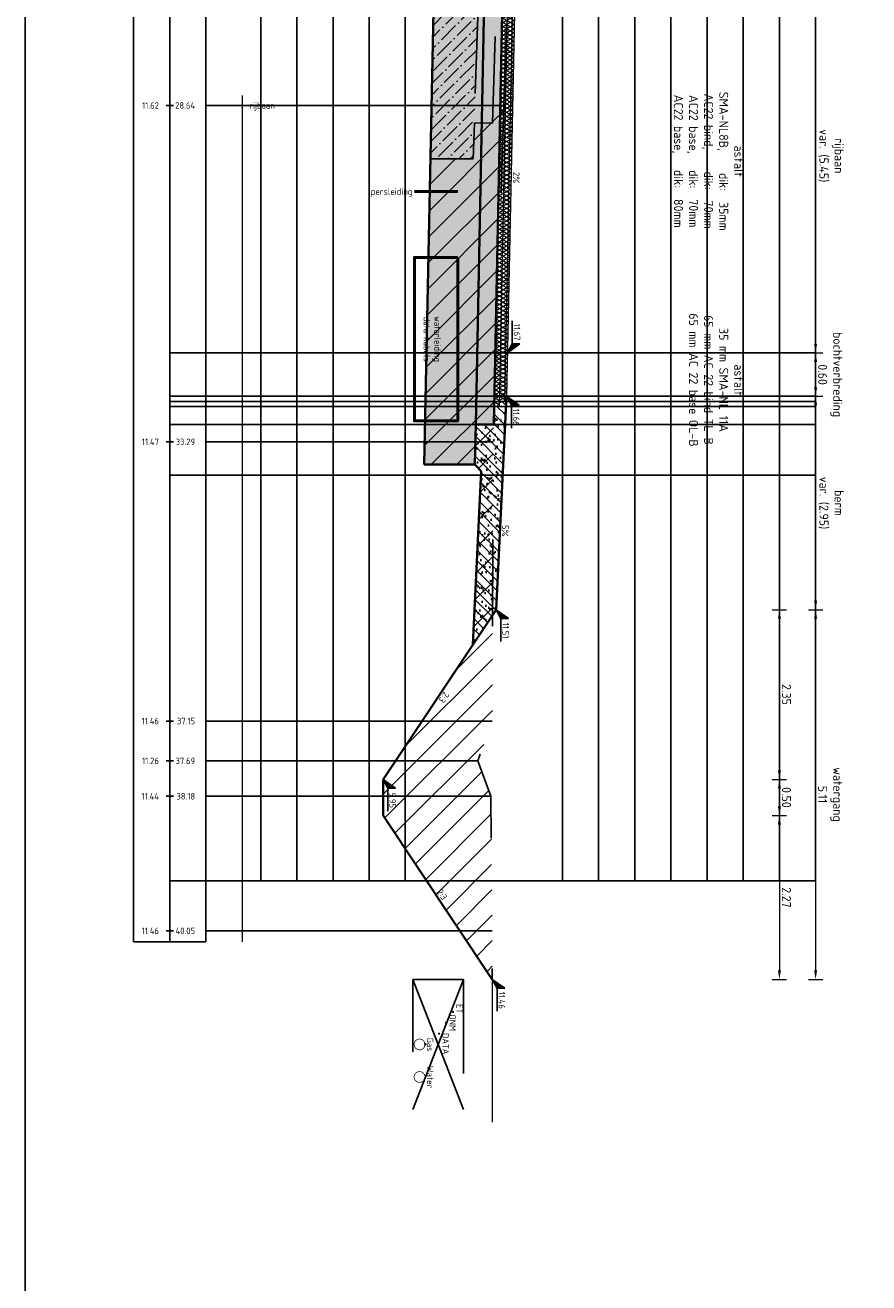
# Model space of a CAD drawing. Header units: metres. Extents: x 232618 to 232694, y 554350 to 554492.
# Tile 12 of 24: x 232654 to 232665, y 554443 to 554460. Entities that reach past the tile are written whole.
import ezdxf
from ezdxf.enums import TextEntityAlignment as Align

# ---------------------------------------------------------------- set-up
doc = ezdxf.new("R2010")
doc.units = ezdxf.units.M
for name, pattern in [('ACAD_ISO03W100', [30, 12, -18]), ('AL-NAP_LIJN', [15.25, 12, -1.5, 0.25, -1.5]), ('NLCS-HIDDEN', [4, 2, -2])]:
    doc.linetypes.add(name, pattern=pattern)
for name, color, linetype, lineweight in [('B-WE-AM-NAP-G', 7, 'AL-NAP_LIJN', 18), ('B-WE-GW-MAAIVELD-GD', 93, 'Continuous', 18), ('B-WE-KL-TRACE-T18', 7, 'Continuous', 18), ('N-WE-GR-MAAIVELD-GD', 90, 'Continuous', 35), ('N-WE-GW-CUNET-GD', 90, 'Continuous', 35), ('N-WE-GW-GROND_TEELAARDE_AFKOMSTIG UIT HET WERK-AD', 91, 'Continuous', 25), ('N-WE-GW-GROND_ZAND-AD', 7, 'Continuous', 35), ('N-WE-GW-GROND_ZAND_CUNETZAND-AD', 7, 'Continuous', 25), ('N-WE-GW-WATERGANG-GD', 90, 'Continuous', 35), ('N-WE-KL-DATA_CAI-G', 90, 'Continuous', 35), ('N-WE-KL-GAS-G', 30, 'Continuous', 35), ('N-WE-KL-GMS-G', 20, 'Continuous', 35), ('N-WE-KL-STROOK-GD', 7, 'NLCS-HIDDEN', 25), ('N-WE-KL-TDI-G', 200, 'Continuous', 35), ('N-WE-KL-WATER-G', 170, 'Continuous', 35), ('N-WE-VH-VERHARDING_ASFALT-GD', 7, 'Continuous', 18), ('N-WE-VH-VERHARDING_FUNDERING-AD', 31, 'Continuous', 18), ('N-WE-VH-VERHARDING_FUNDERING_GRANULAAT_MENG_HYDRAULISCH-GD', 7, 'Continuous', 35), ('N-WE-VH-VERHARDING_FUNDERING_ZAND-GD', 251, 'Continuous', 35), ('V-WE-GW-GROND_WERK-AD', 252, 'Continuous', 18), ('V-WE-GW-GROND_ZAND_CUNETZAND_WERK-AD', 252, 'Continuous', 18), ('V-WE-GW-MAAIVELD-GD', 3, 'ACAD_ISO03W100', 25), ('V-WE-VH-VERHARDING_ASFALT-GD', 252, 'ACAD_ISO03W100', 25), ('V-WE-VH-VERHARDING_FUNDERING-AD', 252, 'Continuous', 18), ('V-WE-VH-VERHARDING_FUNDERING-GD', 252, 'ACAD_ISO03W100', 25), ('V-WE-VH-VERHARDING_FUNDERING_ZAND-GD', 252, 'ACAD_ISO03W100', 25), ('X-XX-AL-AANKLEDING-M', 7, 'Continuous', 18), ('X-XX-AL-AANPIJLING-G', 7, 'Continuous', 18), ('X-XX-AL-HOOGTELABEL-SD', 7, 'Continuous', 25), ('X-XX-AL-PROFIELBALK-G', 7, 'Continuous', 25), ('X-XX-AL-PROFIELBALK-HULPLIJN-G', 253, 'Continuous', 25), ('X-XX-AL-PROFIELBALK-T18', 7, 'Continuous', 18), ('X-XX-AL-T25', 7, 'Continuous', 25)]:
    doc.layers.add(name, color=color, linetype=linetype, lineweight=lineweight)
doc.layers.add('B-WE-KL-TRACE-GD', color=160, linetype='Continuous', lineweight=50, true_color=0x003fff)
doc.layers.add('N-WE-VH-VERHARDING_ASFALT-AD', color=7, linetype='Continuous', lineweight=18, transparency=0.5)
doc.layers.add('V-WE-GW-CUNET-GD', color=252, linetype='ACAD_ISO03W100', lineweight=25, plot=False)
doc.layers.add('X-XX-AL-HULPLIJN-GD', color=6, linetype='Continuous', plot=False)
doc.styles.add('NLCS-ISO', font='NLCS-ISO.ttf')
doc.styles.add('NLCS-ISO-ANNOTATIEF-T18', font='NLCS-ISO.ttf', dxfattribs={"height": 1.8})
doc.styles.add('NLCS-ISO-ANNOTATIEF-T25', font='NLCS-ISO.ttf', dxfattribs={"height": 2.5})
doc.styles.add('NLCS-ISO-ANNOTATIVE-T18', font='NLCS-ISO.ttf', dxfattribs={"height": 1.799999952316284})
doc.dimstyles.new('NLCS-ANNOTATIEF-T25-PIJL', dxfattribs={"dimtxt": 2.5, "dimasz": 2.5, "dimexe": 2, "dimexo": 2, "dimgap": 0.7, "dimtad": 1, "dimdec": 3, "dimzin": 0, "dimdsep": 46, "dimtxsty": 'NLCS-ISO-ANNOTATIEF-T25', "dimcen": 0, "dimdle": 2, "dimclrd": 256, "dimclre": 256, "dimclrt": 256, "dimadec": 1, "dimazin": 0, "dimtfac": 1, "dimtdec": 3, "dimtofl": 0, "dimtmove": 1, "dimatfit": 0, "dimfxl": 2, "dimfxlon": 1, "dimtfillclr": 254, "dimtolj": 1, "dimtzin": 0, "dimlwd": 18, "dimlwe": 18, "dimarcsym": 0})

# ---------------------------------------------------------------- blocks, each defined once
blk = doc.blocks.new('N-SAL-HOOGTELABEL_02-SO')
for p, q in [((2.460741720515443, 3.435148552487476), (0, 0)), ((0, 0), (2.460741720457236, 1.312415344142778)), ((2.460741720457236, 1.312415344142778), (2.460741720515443, 3.435148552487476)), ((8.837532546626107, 1.312415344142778), (2.460741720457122, 1.312415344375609))]:
    blk.add_line(p, q)
blk.add_solid([(2.460741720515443, 3.435148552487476), (0, 0), (2.460741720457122, 1.312415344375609)])
at = {"style": 'NLCS-ISO'}
blk.add_attdef('...', text='', height=1.8, dxfattribs=at).set_placement((5.772751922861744, 2.615252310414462), align=Align.MIDDLE)
blk = doc.blocks.new('*D13')
at = {"layer": 'Defpoints', "color": 0, "transparency": 16777216}
for p in [(232660.5835277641, 554461.3849874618), (232660.4735277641, 554455.9349874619), (232664.7335277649, 554455.9349874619)]:
    blk.add_point(p, dxfattribs=at)
at = {"layer": 'X-XX-AL-AANKLEDING-M', "linetype": 'Continuous', "lineweight": 18, "transparency": 16777216}
for p, q in [((232664.6335277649, 554461.3849874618), (232664.8335277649, 554461.3849874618)), ((232664.7335277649, 554461.2599874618), (232664.7335277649, 554456.0599874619)), ((232664.6335277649, 554455.9349874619), (232664.8335277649, 554455.9349874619))]:
    blk.add_line(p, q, dxfattribs=at)
at = {"layer": 'X-XX-AL-AANKLEDING-M', "transparency": 16777216}
for points in [[(232664.7126944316, 554461.2599874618), (232664.7543610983, 554461.2599874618), (232664.7335277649, 554461.3849874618)], [(232664.7126944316, 554456.0599874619), (232664.7543610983, 554456.0599874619), (232664.7335277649, 554455.9349874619)]]:
    blk.add_solid(points, dxfattribs=at)
at = {"layer": 'X-XX-AL-AANKLEDING-M', "transparency": 16777216, "insert": (232664.9476944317, 554458.6599874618), "char_height": 0.125, "attachment_point": 5, "rotation": 270, "style": 'NLCS-ISO-ANNOTATIEF-T25'}
blk.add_mtext('\\A1;rijbaan\\Pvar. (5.45)', dxfattribs=at)
blk = doc.blocks.new('*D14')
at = {"layer": 'Defpoints', "color": 0, "transparency": 16777216}
for p in [(232660.4735277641, 554455.9349874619), (232660.4614176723, 554455.3349874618), (232664.7335277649, 554455.3349874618)]:
    blk.add_point(p, dxfattribs=at)
at = {"layer": 'X-XX-AL-AANKLEDING-M', "linetype": 'Continuous', "lineweight": 18, "transparency": 16777216}
for p, q in [((232664.6335277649, 554455.9349874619), (232664.8335277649, 554455.9349874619)), ((232664.7335277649, 554455.8099874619), (232664.7335277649, 554455.4599874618)), ((232664.6335277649, 554455.3349874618), (232664.8335277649, 554455.3349874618))]:
    blk.add_line(p, q, dxfattribs=at)
at = {"layer": 'X-XX-AL-AANKLEDING-M', "transparency": 16777216}
for points in [[(232664.7126944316, 554455.8099874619), (232664.7543610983, 554455.8099874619), (232664.7335277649, 554455.9349874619)], [(232664.7126944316, 554455.4599874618), (232664.7543610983, 554455.4599874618), (232664.7335277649, 554455.3349874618)]]:
    blk.add_solid(points, dxfattribs=at)
at = {"layer": 'X-XX-AL-AANKLEDING-M', "transparency": 16777216, "insert": (232664.9351944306, 554455.6349874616), "char_height": 0.125, "attachment_point": 5, "rotation": 270, "style": 'NLCS-ISO-ANNOTATIEF-T25'}
blk.add_mtext('\\A1;bochtverbreding\\P0.60', dxfattribs=at)
blk = doc.blocks.new('*D15')
at = {"layer": 'Defpoints', "color": 0, "transparency": 16777216}
for p in [(232660.4614176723, 554455.3349874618), (232660.3172123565, 554452.3849874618), (232664.7335277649, 554452.3849874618)]:
    blk.add_point(p, dxfattribs=at)
at = {"layer": 'X-XX-AL-AANKLEDING-M', "linetype": 'Continuous', "lineweight": 18, "transparency": 16777216}
for p, q in [((232664.6335277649, 554455.3349874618), (232664.8335277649, 554455.3349874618)), ((232664.7335277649, 554455.2099874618), (232664.7335277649, 554452.5099874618)), ((232664.6335277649, 554452.3849874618), (232664.8335277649, 554452.3849874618))]:
    blk.add_line(p, q, dxfattribs=at)
at = {"layer": 'X-XX-AL-AANKLEDING-M', "transparency": 16777216}
for points in [[(232664.7126944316, 554455.2099874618), (232664.7543610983, 554455.2099874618), (232664.7335277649, 554455.3349874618)], [(232664.7126944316, 554452.5099874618), (232664.7543610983, 554452.5099874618), (232664.7335277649, 554452.3849874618)]]:
    blk.add_solid(points, dxfattribs=at)
at = {"layer": 'X-XX-AL-AANKLEDING-M', "transparency": 16777216, "insert": (232664.9476944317, 554453.8599874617), "char_height": 0.125, "attachment_point": 5, "rotation": 270, "style": 'NLCS-ISO-ANNOTATIEF-T25'}
blk.add_mtext('\\A1;berm\\Pvar. (2.95)', dxfattribs=at)
blk = doc.blocks.new('*D16')
at = {"layer": 'Defpoints', "color": 0, "transparency": 16777216}
for p in [(232660.3172123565, 554452.3849874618), (232658.7535277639, 554450.0394605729), (232664.2335277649, 554450.0394605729)]:
    blk.add_point(p, dxfattribs=at)
at = {"layer": 'X-XX-AL-AANKLEDING-M', "linetype": 'Continuous', "lineweight": 18, "transparency": 16777216}
for p, q in [((232664.1335277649, 554452.3849874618), (232664.3335277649, 554452.3849874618)), ((232664.2335277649, 554452.2599874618), (232664.2335277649, 554450.1644605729)), ((232664.1335277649, 554450.0394605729), (232664.3335277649, 554450.0394605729))]:
    blk.add_line(p, q, dxfattribs=at)
at = {"layer": 'X-XX-AL-AANKLEDING-M', "transparency": 16777216}
for points in [[(232664.2126944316, 554452.2599874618), (232664.2543610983, 554452.2599874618), (232664.2335277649, 554452.3849874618)], [(232664.2126944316, 554450.1644605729), (232664.2543610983, 554450.1644605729), (232664.2335277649, 554450.0394605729)]]:
    blk.add_solid(points, dxfattribs=at)
at = {"layer": 'X-XX-AL-AANKLEDING-M', "transparency": 16777216, "insert": (232664.331027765, 554451.2122240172), "char_height": 0.125, "attachment_point": 5, "rotation": 270, "style": 'NLCS-ISO-ANNOTATIEF-T25'}
blk.add_mtext('\\A1;2.35', dxfattribs=at)
blk = doc.blocks.new('*D17')
at = {"layer": 'Defpoints', "color": 0, "transparency": 16777216}
for p in [(232658.7535277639, 554450.0394605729), (232658.7535277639, 554449.5394605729), (232664.2335277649, 554449.5394605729)]:
    blk.add_point(p, dxfattribs=at)
at = {"layer": 'X-XX-AL-AANKLEDING-M', "linetype": 'Continuous', "lineweight": 18, "transparency": 16777216}
for p, q in [((232664.1335277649, 554450.0394605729), (232664.3335277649, 554450.0394605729)), ((232664.2335277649, 554449.9144605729), (232664.2335277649, 554449.6644605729)), ((232664.1335277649, 554449.5394605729), (232664.3335277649, 554449.5394605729))]:
    blk.add_line(p, q, dxfattribs=at)
at = {"layer": 'X-XX-AL-AANKLEDING-M', "transparency": 16777216}
for points in [[(232664.2126944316, 554449.9144605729), (232664.2543610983, 554449.9144605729), (232664.2335277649, 554450.0394605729)], [(232664.2126944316, 554449.6644605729), (232664.2543610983, 554449.6644605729), (232664.2335277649, 554449.5394605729)]]:
    blk.add_solid(points, dxfattribs=at)
at = {"layer": 'X-XX-AL-AANKLEDING-M', "transparency": 16777216, "insert": (232664.331027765, 554449.7894605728), "char_height": 0.125, "attachment_point": 5, "rotation": 270, "style": 'NLCS-ISO-ANNOTATIEF-T25'}
blk.add_mtext('\\A1;0.50', dxfattribs=at)
blk = doc.blocks.new('*D18')
at = {"layer": 'Defpoints', "color": 0, "transparency": 16777216}
for p in [(232658.7535277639, 554449.5394605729), (232660.263527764, 554447.2744605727), (232664.2335277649, 554447.2744605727)]:
    blk.add_point(p, dxfattribs=at)
at = {"layer": 'X-XX-AL-AANKLEDING-M', "linetype": 'Continuous', "lineweight": 18, "transparency": 16777216}
for p, q in [((232664.1335277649, 554449.5394605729), (232664.3335277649, 554449.5394605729)), ((232664.2335277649, 554449.4144605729), (232664.2335277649, 554447.3994605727)), ((232664.1335277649, 554447.2744605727), (232664.3335277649, 554447.2744605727))]:
    blk.add_line(p, q, dxfattribs=at)
at = {"layer": 'X-XX-AL-AANKLEDING-M', "transparency": 16777216}
for points in [[(232664.2126944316, 554449.4144605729), (232664.2543610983, 554449.4144605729), (232664.2335277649, 554449.5394605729)], [(232664.2126944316, 554447.3994605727), (232664.2543610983, 554447.3994605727), (232664.2335277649, 554447.2744605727)]]:
    blk.add_solid(points, dxfattribs=at)
at = {"layer": 'X-XX-AL-AANKLEDING-M', "transparency": 16777216, "insert": (232664.331027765, 554448.4069605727), "char_height": 0.125, "attachment_point": 5, "rotation": 270, "style": 'NLCS-ISO-ANNOTATIEF-T25'}
blk.add_mtext('\\A1;2.27', dxfattribs=at)
blk = doc.blocks.new('*D19')
at = {"layer": 'Defpoints', "color": 0, "transparency": 16777216}
for p in [(232660.3172123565, 554452.3849874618), (232660.263527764, 554447.2744605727), (232664.733527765, 554447.2744605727)]:
    blk.add_point(p, dxfattribs=at)
at = {"layer": 'X-XX-AL-AANKLEDING-M', "linetype": 'Continuous', "lineweight": 18, "transparency": 16777216}
for p, q in [((232664.633527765, 554452.3849874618), (232664.833527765, 554452.3849874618)), ((232664.733527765, 554452.2599874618), (232664.733527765, 554447.3994605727)), ((232664.633527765, 554447.2744605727), (232664.833527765, 554447.2744605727))]:
    blk.add_line(p, q, dxfattribs=at)
at = {"layer": 'X-XX-AL-AANKLEDING-M', "transparency": 16777216}
for points in [[(232664.7126944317, 554452.2599874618), (232664.7543610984, 554452.2599874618), (232664.733527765, 554452.3849874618)], [(232664.7126944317, 554447.3994605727), (232664.7543610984, 554447.3994605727), (232664.733527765, 554447.2744605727)]]:
    blk.add_solid(points, dxfattribs=at)
at = {"layer": 'X-XX-AL-AANKLEDING-M', "transparency": 16777216, "insert": (232664.9351944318, 554449.8297240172), "char_height": 0.125, "attachment_point": 5, "rotation": 270, "style": 'NLCS-ISO-ANNOTATIEF-T25'}
blk.add_mtext('\\A1;watergang\\P5.11', dxfattribs=at)

msp = doc.modelspace()

# ---------------------------------------------------------------- hatches: boundary and pattern name
at = {"layer": 'N-WE-GW-GROND_TEELAARDE_AFKOMSTIG UIT HET WERK-AD', "ltscale": 0.2}
h = msp.add_hatch(dxfattribs=at)
h.set_pattern_fill('AGW-WERK_AANVULLEN', color=256, scale=0.02, angle=180, style=0, pattern_type=2)
h.set_pattern_definition([(135.0000000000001, (786916.8977351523, 320660.4057193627), (-0.07071067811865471, -0.0707106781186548), [])])
h.paths.add_polyline_path([(232660.1105535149, 554454.3017903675), (232659.9930877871, 554451.8988006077), (232660.3172123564, 554452.3849874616), (232660.4614176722, 554455.3349874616), (232660.4314115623, 554455.3349874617), (232660.4299987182, 554455.2649874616), (232660.3599844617, 554455.2649874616), (232660.3585716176, 554455.1949874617), (232660.2885573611, 554455.1949874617), (232660.2835114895, 554454.9449874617), (232660.0334605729, 554454.9449874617), (232660.0222606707, 554454.3900832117)])
at = {"layer": 'N-WE-GW-GROND_ZAND-AD', "ltscale": 0.2}
h = msp.add_hatch(dxfattribs=at)
h.set_pattern_fill('AGW-GROND_ZAND', color=256, scale=0.1, angle=-90, style=0, pattern_type=2)
h.set_pattern_definition([(217.5, (786916.8977351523, 320660.4057193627), (0.006299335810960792, -0.1926823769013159), [0, -0.152, 0, -0.17, 0, -0.1625]), (187.5, (786916.8977351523, 320660.4057193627), (-0.1769776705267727, -0.282214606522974), [0, -0.082, 0, -0.137, 0, -0.0525]), (147.5, (786917.0207351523, 320660.4057193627), (-0.3114141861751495, -0.000565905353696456), [0, -0.05, 0, -0.18, 0, -0.235]), (137.5, (786917.0207351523, 320660.4057193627), (-0.3006126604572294, -0.0877675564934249), [0, -0.025, 0, -0.118, 0, -0.135])])
h.paths.add_polyline_path([(232660.4614176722, 554455.3349874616), (232660.4314115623, 554455.3349874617), (232660.4299987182, 554455.2649874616), (232660.3599844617, 554455.2649874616), (232660.3585716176, 554455.1949874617), (232660.2885573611, 554455.1949874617), (232660.2835114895, 554454.9449874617), (232660.0334605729, 554454.9449874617), (232660.0222606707, 554454.3900832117), (232660.1105535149, 554454.3017903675), (232659.9930877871, 554451.8988006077), (232660.3172123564, 554452.3849874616)])
at = {"layer": 'N-WE-GW-GROND_ZAND_CUNETZAND-AD', "ltscale": 0.2}
h = msp.add_hatch(dxfattribs=at)
h.set_pattern_fill('AGW-GROND_ZAND_CUNETZAND', color=256, scale=0.1, angle=-90, style=0, pattern_type=2)
h.set_pattern_definition([(180, (232653.8035277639, 554490.4949874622), (-0.06250000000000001, -0.06249999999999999), [0, -0.125])])
h.paths.add_polyline_path([(232660.0222606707, 554454.3900832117), (232660.0334605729, 554454.9449874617), (232660.0413321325, 554455.3349874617), (232660.0534422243, 554455.9349874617), (232660.1941552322, 554462.9066773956), (232660.0674371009, 554469.0049874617), (232660.0442682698, 554470.1199874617), (232659.3441171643, 554470.1199874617), (232659.4940084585, 554462.9064689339), (232659.3532996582, 554455.9349874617), (232659.3411895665, 554455.3349874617), (232659.3221181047, 554454.3900832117)])
at = {"layer": 'N-WE-VH-VERHARDING_ASFALT-AD', "ltscale": 0.2}
h = msp.add_hatch(dxfattribs=at)
h.set_pattern_fill('AVH-ASFALT', color=256, angle=-90, style=0, pattern_type=2)
h.set_pattern_definition([(329.9999999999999, (-321613.4889319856, 788272.756200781), (0.025, 0.04330127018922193), []), (29.99999999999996, (-321613.4889319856, 788272.756200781), (-0.02499999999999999, 0.04330127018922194), [])])
h.paths.add_polyline_path([(232660.4935094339, 554461.3849874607), (232660.4134931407, 554461.3849874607), (232660.2885573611, 554455.1949874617), (232660.3585716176, 554455.1949874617), (232660.3599844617, 554455.2649874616)])
h.paths.add_polyline_path([(232660.5435196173, 554461.3849874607), (232660.503527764, 554461.3849874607), (232660.4935094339, 554461.3849874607), (232660.3599844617, 554455.2649874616), (232660.4299987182, 554455.2649874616), (232660.4314115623, 554455.3349874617)])
h.paths.add_polyline_path([(232660.583527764, 554461.3849874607), (232660.5435196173, 554461.3849874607), (232660.4314115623, 554455.3349874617), (232660.4614176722, 554455.3349874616)])
at = {"layer": 'N-WE-VH-VERHARDING_FUNDERING-AD', "ltscale": 0.2}
h = msp.add_hatch(dxfattribs=at)
h.set_pattern_fill('AVH-FUNDERING_02', color=256, scale=0.25, angle=-90, style=0, pattern_type=2)
h.set_pattern_definition([(180, (786916.8977351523, 320660.4057193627), (-0.2500000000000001, -0.25), [0.03125, -0.21875]), (270, (786916.8977351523, 320660.4057193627), (0.2499999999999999, -0.2500000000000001), [0.03125, -0.21875]), (315, (786916.8664851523, 320660.4057193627), (0.2499999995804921, -4.449395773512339e-17), [0.044194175, -0.309359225]), (180, (786916.8664851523, 320660.2650943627), (-0.2500000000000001, -0.25), [0.03125, -0.21875]), (225, (786916.8508601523, 320660.2807193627), (-3.061616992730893e-17, -0.2499999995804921), [0.022097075, -0.3314563]), (315, (786916.8508601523, 320660.2807193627), (0.2499999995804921, -4.449395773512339e-17), [0.022097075, -0.3314563]), (180, (786916.7727351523, 320660.2025943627), (-0.2500000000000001, -0.25), [0.044194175, -0.205805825]), (225, (786916.7727351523, 320660.2025943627), (-3.061616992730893e-17, -0.2499999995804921), [0.03125, -0.3223034]), (315, (786916.7285409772, 320660.2025943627), (0.2499999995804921, -4.449395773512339e-17), [0.03125, -0.3223034]), (270, (786916.7258601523, 320660.3432193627), (0.2499999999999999, -0.2500000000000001), [0.03125, -0.21875]), (225, (786916.7258601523, 320660.3432193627), (-3.061616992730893e-17, -0.2499999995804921), [0.022097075, -0.3314563]), (315, (786916.7102351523, 320660.3275943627), (0.2499999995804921, -4.449395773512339e-17), [0.022097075, -0.3314563]), (180, (786916.8664851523, 320660.3432193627), (-0.2500000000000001, -0.25), [0.015625, -0.209375]), (180, (786916.6789851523, 320660.2807193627), (-0.2500000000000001, -0.25), [0.015625, -0.209375]), (270, (786916.7571101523, 320660.2494693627), (0.2499999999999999, -0.2500000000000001), [0.015625, -0.209375]), (315, (786916.7258601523, 320660.3900943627), (0.2499999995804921, -4.449395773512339e-17), [0.022097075, -0.3314563]), (315, (786916.8352351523, 320660.2182193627), (0.2499999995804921, -4.449395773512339e-17), [0.022097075, -0.3314563]), (225, (786916.7805476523, 320660.3236881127), (-3.061616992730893e-17, -0.2499999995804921), [0.022097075, -0.3314563]), (270, (786916.8117976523, 320660.3744693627), (0.2499999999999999, -0.2500000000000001), [0.00390625, -0.24609375]), (270, (786916.8000789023, 320660.2690006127), (0.2499999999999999, -0.2500000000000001), [0.00390625, -0.24609375]), (270, (786916.6828914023, 320660.2260318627), (0.2499999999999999, -0.2500000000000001), [0.00390625, -0.24609375]), (270, (786916.6789851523, 320660.3588443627), (0.2499999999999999, -0.2500000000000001), [0.00390625, -0.24609375])])
h.paths.add_polyline_path([(232660.194155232, 554462.9066773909), (232660.0334605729, 554454.9449874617), (232660.2835114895, 554454.9449874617), (232660.4442076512, 554462.9067518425), (232660.3102931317, 554469.4199874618), (232660.0602450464, 554469.4199874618)])
at = {"layer": 'V-WE-GW-GROND_WERK-AD', "ltscale": 0.2}
h = msp.add_hatch(dxfattribs=at)
h.set_pattern_fill('AGW-WERK_ONTGRAVEN', color=256, scale=0.05, angle=180, style=0, pattern_type=2)
h.set_pattern_definition([(225.0000000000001, (232653.8035277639, 554490.4949874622), (0.176776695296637, -0.1767766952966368), [])])
h.paths.add_polyline_path([(232660.4235277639, 554459.3549874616), (232660.2736005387, 554459.3596594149), (232660.2658139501, 554459.1097807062), (232660.0159352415, 554459.1175672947), (232660.0003545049, 554458.6175672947), (232659.4074434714, 554458.6175672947), (232659.3221181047, 554454.3900832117), (232660.0222606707, 554454.3900832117), (232660.1105535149, 554454.3017903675), (232659.9930877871, 554451.8988006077), (232658.7535277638, 554450.0394605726), (232658.7535277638, 554449.5394605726), (232660.2635277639, 554447.2744605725), (232660.2635277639, 554447.9449874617), (232660.256108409, 554448.6349874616), (232660.2435277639, 554449.8049874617), (232660.0635277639, 554450.2949874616), (232660.2635277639, 554450.8449874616), (232660.2735277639, 554454.7049874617)])
at = {"layer": 'V-WE-GW-GROND_ZAND_CUNETZAND_WERK-AD', "ltscale": 0.2}
h = msp.add_hatch(dxfattribs=at)
h.set_pattern_fill('ANSI36', color=256, scale=0.035, angle=90.00000000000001, style=0)
h.set_pattern_definition([(45, (232653.8035277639, 554490.4949874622), (0.0589329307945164, 0.2160874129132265), [0.2778125, -0.0555625, 0, -0.0555625])])
h.paths.add_polyline_path([(232659.4940084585, 554462.9064689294), (232659.4074434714, 554458.6175672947), (232660.0003545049, 554458.6175672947), (232660.0159352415, 554459.1175672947), (232660.1334062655, 554462.8873192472), (232660.0587300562, 554466.7171419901), (232660.0489807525, 554467.2171419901), (232659.4044360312, 554467.2171419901)])
at = {"layer": 'V-WE-VH-VERHARDING_FUNDERING-AD', "ltscale": 0.2}
h = msp.add_hatch(dxfattribs=at)
h.set_pattern_fill('AVH-FUNDERING_01', color=256, scale=0.25, angle=-90, style=0, pattern_type=2)
h.set_pattern_definition([(180, (786916.6602351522, 320660.2457193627), (-3.061616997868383e-17, -0.25), [0, -0.25]), (180, (786916.6577351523, 320660.3332193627), (-3.061616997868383e-17, -0.25), [0, -0.25]), (180, (786916.6502351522, 320660.1982193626), (-3.061616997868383e-17, -0.25), [0, -0.25]), (158.1986, (786916.7802351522, 320660.2757193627), (-0.7500000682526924, 0.2499999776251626), [0.02692574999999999, -1.3193655]), (36.86990000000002, (786916.7552351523, 320660.2857193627), (-0.7499999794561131, -0.5000000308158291), [0.0125, -1.2375]), (310.6013, (786916.7652351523, 320660.2932193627), (-1.250000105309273, 1.499999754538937), [0.02304875, -2.28183725]), (26.56509999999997, (786916.8477351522, 320660.3232193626), (0.2499997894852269, 0.2500003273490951), [0.005590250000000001, -0.55342675]), (146.3099, (786916.8527351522, 320660.3257193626), (-0.49999988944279, 0.250000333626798), [0.009014, -0.892374]), (288.4349, (786916.8452351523, 320660.3307193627), (0.2499996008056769, -0.5000001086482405), [0.00790575, -0.7826637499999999]), (45, (786916.6877351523, 320660.3482193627), (5.837175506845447e-17, 0.2500000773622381), [0.0106065, -0.34294675]), (180, (786916.6952351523, 320660.3557193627), (-0.2500000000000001, -0.25), [0.015, -0.235]), (315, (786916.6802351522, 320660.3557193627), (0.250000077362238, -3.061617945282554e-17), [0.0106065, -0.34294675]), (71.56509999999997, (786916.7177351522, 320660.1882193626), (-0.2499996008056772, -0.5000001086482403), [0.007905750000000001, -0.78266375]), (180, (786916.7202351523, 320660.1957193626), (-0.2500000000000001, -0.25), [0.0125, -0.2375]), (323.1301, (786916.7077351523, 320660.1957193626), (0.7499999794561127, -0.5000000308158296), [0.0125, -1.2375]), (33.69009999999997, (786916.8502351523, 320660.1857193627), (-0.4999998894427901, -0.2500003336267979), [0.009013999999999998, -0.8923739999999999]), (161.5651, (786916.8577351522, 320660.1907193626), (0.5000001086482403, -0.2499996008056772), [0.0158115, -0.774758]), (306.8699, (786916.8427351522, 320660.1957193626), (-0.5000000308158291, 0.7499999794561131), [0.0125, -1.2375]), (180, (786916.7777351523, 320660.1957193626), (-3.061616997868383e-17, -0.25), [0, -0.25]), (180, (786916.8452351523, 320660.2607193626), (-3.061616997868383e-17, -0.25), [0, -0.25]), (180, (786916.7752351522, 320660.3532193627), (-3.061616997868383e-17, -0.25), [0, -0.25]), (180, (786916.7077351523, 320660.2757193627), (-3.061616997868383e-17, -0.25), [0, -0.25]), (180, (786916.7802351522, 320660.2332193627), (-3.061616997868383e-17, -0.25), [0, -0.25]), (180, (786916.8352351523, 320660.2257193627), (-3.061616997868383e-17, -0.25), [0, -0.25]), (180, (786916.8127351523, 320660.2407193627), (-3.061616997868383e-17, -0.25), [0, -0.25]), (180, (786916.8227351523, 320660.3007193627), (-3.061616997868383e-17, -0.25), [0, -0.25]), (180, (786916.8827351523, 320660.2907193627), (-3.061616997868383e-17, -0.25), [0, -0.25]), (180, (786916.8802351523, 320660.2332193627), (-3.061616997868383e-17, -0.25), [0, -0.25]), (180, (786916.8877351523, 320660.1782193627), (-3.061616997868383e-17, -0.25), [0, -0.25]), (180, (786916.8102351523, 320660.1682193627), (-3.061616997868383e-17, -0.25), [0, -0.25]), (180, (786916.7552351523, 320660.1582193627), (-3.061616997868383e-17, -0.25), [0, -0.25]), (180, (786916.6677351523, 320660.1682193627), (-3.061616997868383e-17, -0.25), [0, -0.25]), (180, (786916.7277351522, 320660.2457193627), (-3.061616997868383e-17, -0.25), [0, -0.25]), (180, (786916.7527351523, 320660.2007193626), (-3.061616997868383e-17, -0.25), [0, -0.25]), (180, (786916.7327351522, 320660.3207193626), (-3.061616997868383e-17, -0.25), [0, -0.25]), (180, (786916.8077351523, 320660.3332193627), (-3.061616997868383e-17, -0.25), [0, -0.25]), (180, (786916.7327351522, 320660.3882193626), (-3.061616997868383e-17, -0.25), [0, -0.25]), (180, (786916.8152351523, 320660.3732193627), (-3.061616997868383e-17, -0.25), [0, -0.25]), (180, (786916.8952351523, 320660.3807193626), (-3.061616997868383e-17, -0.25), [0, -0.25]), (180, (786916.8652351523, 320660.3932193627), (-3.061616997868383e-17, -0.25), [0, -0.25]), (180, (786916.8627351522, 320660.3582193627), (-3.061616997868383e-17, -0.25), [0, -0.25]), (180, (786916.6952351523, 320660.3982193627), (-3.061616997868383e-17, -0.25), [0, -0.25]), (180, (786916.6652351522, 320660.2957193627), (-3.061616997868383e-17, -0.25), [0, -0.25]), (180, (786916.6777351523, 320660.2207193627), (-3.061616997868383e-17, -0.25), [0, -0.25]), (180, (786916.7927351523, 320660.4007193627), (-3.061616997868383e-17, -0.25), [0, -0.25])])
h.paths.add_polyline_path([(232660.3086825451, 554466.7220157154), (232660.0587300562, 554466.7171419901), (232660.1334062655, 554462.8873192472), (232660.0159352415, 554459.1175672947), (232660.2658139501, 554459.1097807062), (232660.3834822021, 554462.8858618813)])

# ---------------------------------------------------------------- linework, layer by layer
at = {"layer": 'B-WE-AM-NAP-G'}
msp.add_line((232656.8035277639, 554489.9949874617), (232656.8035277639, 554447.7949874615), dxfattribs=at)
at = {"layer": 'B-WE-GW-MAAIVELD-GD', "ltscale": 0.2}
msp.add_line((232660.2635277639, 554447.2744605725), (232660.2635277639, 554445.2988423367), dxfattribs=at)
at = {"layer": 'B-WE-KL-TRACE-GD', "ltscale": 0.2}
msp.add_line((232659.7851406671, 554458.1649874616), (232659.1851406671, 554458.1649874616), dxfattribs=at)
at = {"layer": 'B-WE-KL-TRACE-GD', "ltscale": 0.2, "flags": 128}
msp.add_lwpolyline([(232659.7851406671, 554457.2549874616), (232659.7851406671, 554454.9949874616), (232659.1851406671, 554454.9949874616), (232659.1851406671, 554457.2549874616)], close=True, dxfattribs=at)
at = {"layer": 'Defpoints'}
msp.add_point((232659.3319876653, 554445.9244605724), dxfattribs=at)
at = {"layer": 'N-WE-GR-MAAIVELD-GD', "ltscale": 0.2}
msp.add_line((232660.3172123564, 554452.3849874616), (232660.4614176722, 554455.3349874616), dxfattribs=at)
at = {"layer": 'N-WE-GW-CUNET-GD', "ltscale": 0.2}
for p in [(232660.0222606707, 554454.3900832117), (232659.9930877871, 554451.8988006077)]:
    msp.add_line(p, (232660.1105535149, 554454.3017903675), dxfattribs=at)
at = {"layer": 'N-WE-GW-WATERGANG-GD', "ltscale": 0.2}
for p, q in [((232660.3172123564, 554452.3849874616), (232658.7535277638, 554450.0394605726)), ((232658.7535277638, 554450.0394605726), (232658.7535277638, 554449.5394605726)), ((232660.2635277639, 554447.2744605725), (232658.7535277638, 554449.5394605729))]:
    msp.add_line(p, q, dxfattribs=at)
at = {"layer": 'N-WE-KL-DATA_CAI-G', "const_width": 0.0145}
msp.add_lwpolyline([(232659.5257377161, 554446.5322105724, 1), (232659.5257377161, 554446.5167105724, 1)], format="xyb", close=True, dxfattribs=at)
at = {"layer": 'N-WE-KL-GAS-G', "const_width": 0.009999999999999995}
msp.add_lwpolyline([(232659.2569876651, 554446.4494605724, 1), (232659.2569876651, 554446.2994605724, 1)], format="xyb", close=True, dxfattribs=at)
at = {"layer": 'N-WE-KL-GAS-G'}
msp.add_point((232659.3391680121, 554446.3744605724), dxfattribs=at)
at = {"layer": 'N-WE-KL-GMS-G', "const_width": 0.0145}
msp.add_lwpolyline([(232659.6227577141, 554446.6822105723, 1), (232659.6227577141, 554446.6667105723, 1)], format="xyb", close=True, dxfattribs=at)
at = {"layer": 'N-WE-KL-STROOK-GD'}
for p, q in [((232659.1635277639, 554447.2744605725), (232659.8635277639, 554445.4744605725)), ((232659.1635277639, 554445.4744605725), (232659.8635277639, 554447.2744605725))]:
    msp.add_line(p, q, dxfattribs=at)
at = {"layer": 'N-WE-KL-STROOK-GD', "flags": 128}
msp.add_lwpolyline([(232659.1635277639, 554447.2744605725), (232659.8635277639, 554447.2744605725), (232659.8635277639, 554445.4744605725), (232659.1635277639, 554445.4744605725)], close=True, dxfattribs=at)
at = {"layer": 'N-WE-KL-TDI-G', "const_width": 0.0145}
msp.add_lwpolyline([(232659.719777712, 554446.8322105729, 1), (232659.719777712, 554446.8167105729, 1)], format="xyb", close=True, dxfattribs=at)
at = {"layer": 'N-WE-KL-WATER-G', "const_width": 0.009999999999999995}
msp.add_lwpolyline([(232659.2569876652, 554445.9994605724, 1), (232659.2569876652, 554445.8494605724, 1)], format="xyb", close=True, dxfattribs=at)
at = {"layer": 'N-WE-VH-VERHARDING_ASFALT-GD', "linetype": 'ByBlock', "ltscale": 0.2}
for p, q in [((232660.4835073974, 554461.3849874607), (232660.3585716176, 554455.1949874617)), ((232660.553521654, 554461.3849874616), (232660.4299987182, 554455.2649874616)), ((232660.583527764, 554461.3849874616), (232660.4614176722, 554455.3349874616))]:
    msp.add_line(p, q, dxfattribs=at)
at = {"layer": 'N-WE-VH-VERHARDING_ASFALT-GD', "ltscale": 0.2}
for p, q in [((232660.4299987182, 554455.2649874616), (232660.3599844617, 554455.2649874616)), ((232660.4614176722, 554455.3349874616), (232660.4314115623, 554455.3349874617)), ((232660.3585716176, 554455.1949874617), (232660.2885573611, 554455.1949874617))]:
    msp.add_line(p, q, dxfattribs=at)
at = {"layer": 'N-WE-VH-VERHARDING_FUNDERING_GRANULAAT_MENG_HYDRAULISCH-GD', "ltscale": 0.2}
msp.add_line((232660.2835114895, 554454.9449874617), (232660.0334605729, 554454.9449874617), dxfattribs=at)
at = {"layer": 'N-WE-VH-VERHARDING_FUNDERING_GRANULAAT_MENG_HYDRAULISCH-GD', "ltscale": 0.2, "flags": 128}
msp.add_lwpolyline([(232660.0334605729, 554454.9449874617), (232660.194155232, 554462.9066773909), (232660.0602450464, 554469.4199874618), (232660.3102931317, 554469.4199874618), (232660.4442076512, 554462.9067518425), (232660.2835114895, 554454.9449874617)], dxfattribs=at)
at = {"layer": 'N-WE-VH-VERHARDING_FUNDERING_ZAND-GD', "ltscale": 0.2}
for p, q in [((232660.0334605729, 554454.9449874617), (232660.0222606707, 554454.3900832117)), ((232660.0222606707, 554454.3900832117), (232659.3221181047, 554454.3900832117))]:
    msp.add_line(p, q, dxfattribs=at)
at = {"layer": 'N-WE-VH-VERHARDING_FUNDERING_ZAND-GD', "ltscale": 0.2, "flags": 128}
msp.add_lwpolyline([(232660.0442682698, 554470.1199874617), (232659.3441171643, 554470.1199874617), (232659.4940084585, 554462.9064689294), (232659.3221181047, 554454.3900832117)], dxfattribs=at)
at = {"layer": 'V-WE-GW-CUNET-GD', "ltscale": 0.1, "flags": 128}
for points in [[(232659.4074434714, 554458.6175672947), (232659.3221181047, 554454.3900832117), (232660.0222606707, 554454.3900832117), (232660.1105535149, 554454.3017903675), (232659.9930877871, 554451.8988006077)], [(232659.9930877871, 554451.8988006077), (232658.7535277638, 554450.0394605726), (232658.7535277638, 554449.5394605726), (232660.2635277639, 554447.2744605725)]]:
    msp.add_lwpolyline(points, dxfattribs=at)
at = {"layer": 'V-WE-GW-MAAIVELD-GD', "ltscale": 0.1, "flags": 128}
msp.add_lwpolyline([(232660.4235277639, 554459.3549874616), (232660.2735277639, 554454.7049874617), (232660.2635277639, 554450.8449874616), (232660.0635277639, 554450.2949874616), (232660.2435277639, 554449.8049874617), (232660.256108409, 554448.6349874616), (232660.2635277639, 554447.9449874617), (232660.2635277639, 554447.2744605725)], dxfattribs=at)
at = {"layer": 'V-WE-VH-VERHARDING_ASFALT-GD', "ltscale": 0.1}
msp.add_line((232660.4235277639, 554459.3549874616), (232660.2736005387, 554459.3596594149), dxfattribs=at)
at = {"layer": 'V-WE-VH-VERHARDING_ASFALT-GD', "ltscale": 0.1, "flags": 128}
msp.add_lwpolyline([(232660.463527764, 554466.4749874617), (232660.5335277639, 554462.8849874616), (232660.4235277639, 554459.3549874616)], dxfattribs=at)
at = {"layer": 'V-WE-VH-VERHARDING_FUNDERING-GD', "ltscale": 0.1}
msp.add_line((232660.2658139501, 554459.1097807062), (232660.0159352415, 554459.1175672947), dxfattribs=at)
at = {"layer": 'V-WE-VH-VERHARDING_FUNDERING-GD', "ltscale": 0.1, "flags": 128}
for points in [[(232660.0587300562, 554466.7171419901), (232660.1334062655, 554462.8873192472), (232660.0159352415, 554459.1175672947)], [(232660.2658139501, 554459.1097807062), (232660.3834822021, 554462.8858618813), (232660.3086825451, 554466.7220157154)]]:
    msp.add_lwpolyline(points, dxfattribs=at)
at = {"layer": 'V-WE-VH-VERHARDING_FUNDERING_ZAND-GD', "ltscale": 0.1}
for p, q in [((232660.0159352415, 554459.1175672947), (232660.0003545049, 554458.6175672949)), ((232660.0003545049, 554458.6175672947), (232659.4074434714, 554458.6175672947))]:
    msp.add_line(p, q, dxfattribs=at)
at = {"layer": 'V-WE-VH-VERHARDING_FUNDERING_ZAND-GD', "ltscale": 0.1, "flags": 128}
msp.add_lwpolyline([(232659.4044360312, 554467.2171419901), (232659.4940084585, 554462.9064689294), (232659.4074434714, 554458.6175672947)], dxfattribs=at)
at = {"layer": 'X-XX-AL-HULPLIJN-GD', "linetype": 'ByBlock'}
for p, q in [((232657.0604691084, 554448.6349874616), (232657.0604691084, 554487.9949874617)), ((232657.5604691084, 554448.6349874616), (232657.5604691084, 554487.9949874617)), ((232658.0604691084, 554448.6349874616), (232658.0604691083, 554487.9949874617)), ((232658.5604691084, 554448.6349874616), (232658.5604691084, 554487.9949874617)), ((232659.0604691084, 554448.6349874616), (232659.0604691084, 554487.9949874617)), ((232661.233527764, 554448.6349874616), (232661.233527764, 554487.9949874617)), ((232661.733527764, 554448.6349874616), (232661.7335277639, 554487.9949874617)), ((232662.233527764, 554448.6349874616), (232662.233527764, 554487.9949874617)), ((232662.733527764, 554448.6349874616), (232662.733527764, 554487.9949874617)), ((232663.233527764, 554448.6349874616), (232663.233527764, 554487.9949874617)), ((232663.733527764, 554448.6349874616), (232663.733527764, 554487.9949874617)), ((232664.233527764, 554448.6349874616), (232664.233527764, 554487.9949874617)), ((232664.733527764, 554448.6349874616), (232664.733527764, 554487.9949874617)), ((232655.8035277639, 554455.9349874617), (232664.733527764, 554455.9349874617)), ((232655.8035277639, 554455.3349874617), (232664.733527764, 554455.3349874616)), ((232655.8035277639, 554455.2649874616), (232664.733527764, 554455.2649874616)), ((232655.8035277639, 554455.1949874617), (232664.733527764, 554455.1949874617)), ((232655.8035277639, 554454.9449874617), (232664.733527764, 554454.9449874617)), ((232655.8035277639, 554454.2449874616), (232664.733527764, 554454.2449874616)), ((232655.8035277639, 554448.6349874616), (232664.733527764, 554448.6349874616))]:
    msp.add_line(p, q, dxfattribs=at)
at = {"layer": 'X-XX-AL-HULPLIJN-GD', "flags": 128}
msp.add_lwpolyline([(232653.8035277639, 554490.4949874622), (232653.8035277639, 554428.2450096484), (232660.1965789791, 554428.2450096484), (232660.1965342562, 554419.2449848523), (232694.1035292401, 554419.2449848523), (232694.1035292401, 554490.4949874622)], close=True, dxfattribs=at)
at = {"layer": 'X-XX-AL-PROFIELBALK-G', "ltscale": 0.2}
for p, q in [((232655.3035277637, 554447.7949874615), (232655.303527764, 554489.9949874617)), ((232655.8035277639, 554489.9949874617), (232655.8035277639, 554447.7949874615)), ((232656.3035277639, 554489.9949874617), (232656.3035277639, 554447.7949874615)), ((232655.8535277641, 554459.3549874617), (232655.753527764, 554459.3549874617)), ((232655.8535277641, 554454.7049874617), (232655.753527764, 554454.7049874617)), ((232655.8535277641, 554450.8449874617), (232655.753527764, 554450.8449874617)), ((232655.8535277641, 554450.2949874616), (232655.753527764, 554450.2949874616)), ((232655.853527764, 554449.8049874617), (232655.7535277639, 554449.8049874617)), ((232655.8535277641, 554447.9449874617), (232655.753527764, 554447.9449874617)), ((232656.3035277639, 554447.7949874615), (232655.3035277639, 554447.7949874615))]:
    msp.add_line(p, q, dxfattribs=at)
at = {"layer": 'X-XX-AL-PROFIELBALK-HULPLIJN-G', "linetype": 'ByBlock'}
for p, q in [((232660.4235277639, 554459.3549874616), (232656.3035277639, 554459.3549874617)), ((232660.2735277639, 554454.7049874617), (232656.303527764, 554454.7049874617)), ((232660.2635277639, 554450.8449874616), (232656.3035277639, 554450.8449874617)), ((232660.0635277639, 554450.2949874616), (232656.3035277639, 554450.2949874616)), ((232660.2435277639, 554449.8049874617), (232656.3035277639, 554449.8049874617)), ((232660.2635277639, 554447.9449874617), (232656.3035277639, 554447.9449874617))]:
    msp.add_line(p, q, dxfattribs=at)

# ---------------------------------------------------------------- block references
at = {"layer": 'X-XX-AL-HOOGTELABEL-SD', "linetype": 'ByBlock'}
ref = msp.add_blockref('N-SAL-HOOGTELABEL_02-SO', (232660.473527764, 554455.9349874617), dxfattribs=dict(at, xscale=-0.05, yscale=0.05, zscale=0.05, rotation=270))
ref.add_attrib('...', '11.67', dxfattribs={"layer": '0', "height": 0.09000000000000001, "rotation": 270, "style": 'NLCS-ISO'}).set_placement((232660.6042903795, 554456.2236250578), align=Align.MIDDLE)
at = {"layer": 'X-XX-AL-HOOGTELABEL-SD', "linetype": 'ByBlock', "xscale": 0.05, "yscale": 0.05, "zscale": 0.05, "rotation": 270}
for p, values in [((232660.4614176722, 554455.3349874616), {'...': '11.66'}), ((232660.3172123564, 554452.3849874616), {'...': '11.51'}), ((232658.7535277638, 554450.0394605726), {'...': '9.95'}), ((232660.2635277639, 554447.2744605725), {'...': '11.46'})]:
    msp.add_blockref('N-SAL-HOOGTELABEL_02-SO', p, dxfattribs=at).add_auto_attribs(values)

# ---------------------------------------------------------------- texts
at = {"layer": 'B-WE-KL-TRACE-T18', "ltscale": 0.2, "style": 'NLCS-ISO-ANNOTATIEF-T18'}
msp.add_text('persleiding', height=0.09, dxfattribs=at).set_placement((232659.1581484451, 554458.1649874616), align=Align.MIDDLE_RIGHT)
for s, p in [('data kabels', (232659.2851406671, 554456.1249874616)), ('waterleiding', (232659.4351406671, 554456.1249874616))]:
    msp.add_text(s, height=0.09, rotation=270, dxfattribs=at).set_placement(p, align=Align.BOTTOM_CENTER)
at = {"layer": 'X-XX-AL-AANPIJLING-G', "style": 'NLCS-ISO-ANNOTATIEF-T25'}
for s, rotation, p in [('2%%%', 268.8437279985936, (232660.5224727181, 554458.3599874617)), ('5%%%', 268.8437279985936, (232660.3705994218, 554453.4771236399)), ('2:3', 236.3099319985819, (232659.5353700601, 554451.2122240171)), ('2:3', 303.6900674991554, (232659.5085277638, 554448.4069605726))]:
    msp.add_text(s, height=0.09, rotation=rotation, dxfattribs=at).set_placement(p, align=Align.BOTTOM_CENTER)
at = {"layer": 'X-XX-AL-AANPIJLING-G', "ltscale": 0.2, "char_height": 0.125, "width": 3.84999999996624, "attachment_point": 2, "rotation": 270, "style": 'NLCS-ISO-ANNOTATIEF-T25'}
for s, insert in [('asfalt\\PSMA-NL8B,    dik:  35mm\\PAC22 bind,    dik:  70mm\\PAC22 base,   dik:  70mm\\PAC22 base,   dik:  80mm', (232663.733527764, 554458.5849874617)), ('asfalt\\P35 mm SMA-NL 11A\\P65 mm AC 22 bind TL-B\\P65 mm AC 22 base OL-B ', (232663.733527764, 554455.5599874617))]:
    msp.add_mtext(s, dxfattribs=dict(at, insert=insert))
at = {"layer": 'X-XX-AL-PROFIELBALK-T18', "ltscale": 0.2, "style": 'NLCS-ISO-ANNOTATIEF-T18'}
for s, p in [('11.62', (232655.6535277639, 554459.3549874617)), ('28.64', (232656.1535277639, 554459.3549874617)), ('11.47', (232655.6535277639, 554454.7049874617)), ('33.29', (232656.1535277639, 554454.7049874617)), ('11.46', (232655.6535277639, 554450.8449874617)), ('37.15', (232656.1535277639, 554450.8449874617)), ('11.26', (232655.6535277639, 554450.2949874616)), ('37.69', (232656.1535277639, 554450.2949874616)), ('11.44', (232655.6535277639, 554449.8049874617)), ('38.18', (232656.1535277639, 554449.8049874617)), ('11.46', (232655.6535277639, 554447.9449874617)), ('40.05', (232656.1535277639, 554447.9449874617))]:
    msp.add_text(s, height=0.09000000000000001, dxfattribs=at).set_placement(p, align=Align.MIDDLE_RIGHT)
msp.add_text('rijbaan', height=0.09000000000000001, dxfattribs=at).set_placement((232656.9035277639, 554459.3549874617), align=Align.MIDDLE_LEFT)
at = {"layer": 'X-XX-AL-T25', "style": 'NLCS-ISO-ANNOTATIVE-T18'}
for s, p in [('ET', (232659.7397777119, 554446.8694842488)), ('ONM', (232659.6427577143, 554446.6744605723)), ('DATA', (232659.5457377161, 554446.3850962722)), ('Gas', (232659.3319876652, 554446.3744605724)), ('Water', (232659.3319876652, 554445.9244605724))]:
    msp.add_text(s, height=0.09000000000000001, rotation=270, dxfattribs=at).set_placement(p, align=Align.BOTTOM_CENTER)

# ---------------------------------------------------------------- dimensions: what is measured, and where the dimension line sits
at = {"layer": 'X-XX-AL-AANKLEDING-M'}
for base, p1, p2, text, override, picture, middle in [((232664.7335277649, 554455.9349874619), (232660.583527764, 554461.3849874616), (232660.473527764, 554455.9349874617), 'rijbaan\\Pvar. (<>)', {"dimscale": 0, "dimtad": 4, "dimdec": 2}, '*D13', (232664.9476944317, 554458.6599874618)), ((232664.7335277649, 554452.3849874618), (232660.4614176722, 554455.3349874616), (232660.3172123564, 554452.3849874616), 'berm\\Pvar. (<>)', {"dimscale": 0, "dimtad": 4, "dimdec": 2}, '*D15', (232664.9476944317, 554453.8599874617)), ((232664.733527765, 554447.2744605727), (232660.3172123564, 554452.3849874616), (232660.2635277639, 554447.2744605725), 'watergang\\P<>', {"dimscale": 0, "dimtad": 4, "dimdec": 2, "dimtix": 0, "dimtofl": 0, "dimtmove": 1, "dimatfit": 0}, '*D19', (232664.9351944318, 554449.8297240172))]:
    dim = msp.add_linear_dim(base=base, p1=p1, p2=p2, angle=270, text=text, dimstyle='NLCS-ANNOTATIEF-T25-PIJL', override=override, dxfattribs=at)
    dim.commit()
    dim.dimension.update_dxf_attribs({"geometry": picture, "text_midpoint": middle})
dim = msp.add_linear_dim(base=(232664.7335277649, 554455.3349874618), p1=(232660.473527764, 554455.9349874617), p2=(232660.4614176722, 554455.3349874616), angle=270, text='bochtverbreding\\P<>', dimstyle='NLCS-ANNOTATIEF-T25-PIJL', override={"dimscale": 0, "dimtad": 4, "dimdec": 2}, dxfattribs=at)
dim.commit()
dim.dimension.update_dxf_attribs({"geometry": '*D14', "text_midpoint": (232664.733527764, 554455.6349874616), "dimtype": 128})
for base, p1, p2, picture, middle in [((232664.2335277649, 554450.0394605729), (232660.3172123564, 554452.3849874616), (232658.7535277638, 554450.0394605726), '*D16', (232664.331027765, 554451.2122240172)), ((232664.2335277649, 554449.5394605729), (232658.7535277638, 554450.0394605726), (232658.7535277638, 554449.5394605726), '*D17', (232664.331027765, 554449.7894605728)), ((232664.2335277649, 554447.2744605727), (232658.7535277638, 554449.5394605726), (232660.2635277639, 554447.2744605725), '*D18', (232664.331027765, 554448.4069605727))]:
    dim = msp.add_linear_dim(base=base, p1=p1, p2=p2, angle=270, dimstyle='NLCS-ANNOTATIEF-T25-PIJL', override={"dimscale": 0, "dimtad": 4, "dimdec": 2}, dxfattribs=at)
    dim.commit()
    dim.dimension.update_dxf_attribs({"geometry": picture, "text_midpoint": middle})

doc.saveas('drawing.dxf')
